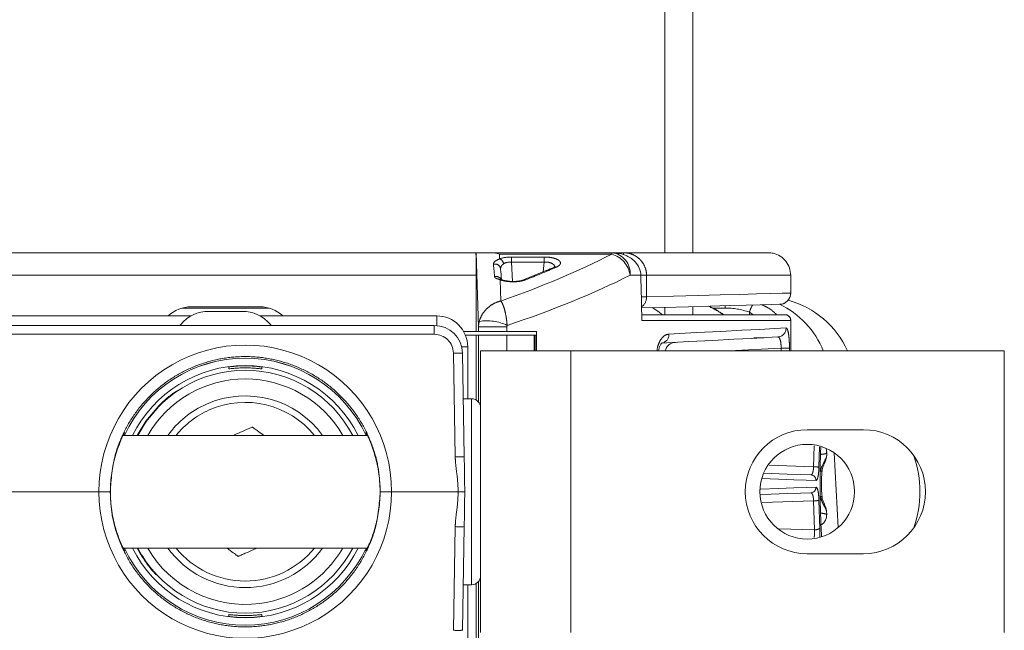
# Model space of a CAD drawing. Header units: millimetres. Extents: x 2 to 601, y 5 to 415.
# Tile 139 of 141: x 546.47 to 555.21, y 283.35 to 288.77. Entities that reach past the tile are written whole.
import ezdxf

# ---------------------------------------------------------------- set-up
doc = ezdxf.new("R2010")
doc.units = ezdxf.units.MM
doc.linetypes.add('PHANTOM', pattern=[12.7, 6.35, -1.27, 1.27, -1.27, 1.27, -1.27])

msp = doc.modelspace()

# ---------------------------------------------------------------- linework, layer by layer
at = {"color": 7, "linetype": 'Continuous', "lineweight": 15}
for p, q in [((552.1985, 286.7032), (552.1985, 306.5382)), ((552.4485, 286.7032), (552.4485, 306.5382)), ((543.0756, 286.7032), (550.5213, 286.7032)), ((550.5213, 286.7032), (550.5254, 286.7032)), ((550.5254, 286.7032), (550.6622, 286.7032)), ((550.6622, 286.7032), (551.7279, 286.7032)), ((551.7279, 286.7032), (551.7381, 286.7032)), ((551.7381, 286.7032), (551.7485, 286.7032)), ((551.7485, 286.7032), (551.8332, 286.7032)), ((551.8332, 286.7032), (553.1178, 286.7032)), ((550.5235, 286.5032), (550.5235, 286.0032)), ((551.1463, 286.5443), (550.9444, 286.4624)), ((551.2137, 286.573), (551.2144, 286.5733)), ((553.3166, 286.5032), (553.3176, 286.5032)), ((553.3176, 286.3457), (553.3176, 286.5032)), ((547.9928, 286.2232), (548.6042, 286.2232)), ((548.1496, 286.1832), (548.4474, 286.1832)), ((551.9943, 286.1532), (553.2671, 286.1532)), ((552.1985, 286.1532), (552.1985, 286.2189)), ((552.4485, 286.1532), (552.4485, 286.2255)), ((553.2671, 286.1532), (553.2676, 286.1532)), ((547.9934, 286.1432), (545.6036, 286.1432)), ((547.8931, 286.0582), (547.9006, 286.0671)), ((550.1735, 286.1432), (548.6036, 286.1432)), ((548.7038, 286.0582), (548.6964, 286.0671)), ((553.3176, 285.8332), (553.3176, 286.1032)), ((546.4028, 286.0582), (550.1521, 286.0582)), ((550.4131, 286.0032), (550.5235, 286.0032)), ((550.5449, 286.0032), (550.5235, 286.0032)), ((550.7973, 286.0032), (550.5449, 286.0032)), ((551.0585, 286.0032), (550.7973, 286.0032)), ((551.0585, 285.8332), (551.0585, 286.0032)), ((550.4277, 285.9732), (550.5235, 285.9732)), ((550.5235, 285.9732), (550.5235, 285.3975)), ((550.5449, 285.9732), (550.5235, 285.9732)), ((550.5449, 285.9732), (550.7973, 285.9732)), ((551.0399, 285.9732), (550.7973, 285.9732)), ((551.0399, 285.9732), (551.0485, 285.9732)), ((551.0485, 285.9732), (551.0485, 285.8332)), ((551.0485, 285.9732), (551.0585, 285.9732)), ((553.0811, 285.9495), (552.9889, 285.9495)), ((550.402, 285.8126), (550.4181, 284.8931)), ((550.4485, 285.4082), (550.4485, 285.8682)), ((550.5635, 285.8332), (550.5635, 283.3332)), ((551.3635, 285.8332), (550.5635, 285.8332)), ((551.3635, 285.8332), (555.2135, 285.8332)), ((555.2135, 285.8332), (555.2135, 283.3332)), ((548.3267, 285.6733), (548.3264, 285.6891)), ((548.6205, 285.6891), (548.6203, 285.6733)), ((547.8623, 285.4745), (547.8622, 285.4728)), ((550.4835, 285.4082), (550.4091, 285.4082)), ((553.4635, 285.1332), (553.9635, 285.1332)), ((549.5575, 285.0832), (547.3898, 285.0832)), ((553.6364, 284.9009), (553.637, 284.9273)), ((547.1744, 284.5832), (543.2316, 284.5832)), ((550.3654, 284.5832), (549.7726, 284.5832)), ((550.4181, 284.2734), (550.402, 283.3539)), ((547.3894, 284.0832), (549.5572, 284.0832)), ((547.514, 284.0832), (547.5378, 284.04)), ((547.5184, 284.0832), (547.5444, 284.0364)), ((553.9635, 284.0332), (553.4635, 284.0332)), ((547.6861, 283.8456), (547.6801, 283.8489)), ((550.4091, 283.7582), (550.4835, 283.7582)), ((550.4485, 283.1682), (550.4485, 283.7582)), ((550.5235, 283.7689), (550.5235, 283.1032)), ((548.3264, 283.4774), (548.3267, 283.4932)), ((548.6203, 283.4932), (548.6205, 283.4774))]:
    msp.add_line(p, q, dxfattribs=at)
at = {"color": 7, "linetype": 'PHANTOM', "lineweight": 0}
for p, q in [((550.5449, 286.0452), (550.5254, 286.7032)), ((550.7313, 286.6912), (550.7326, 286.6489)), ((551.7279, 286.6912), (550.7313, 286.6912)), ((551.7279, 286.7032), (551.7279, 286.6912)), ((551.8332, 286.6884), (551.8332, 286.7032)), ((550.8377, 286.6651), (551.1282, 286.6651)), ((550.8377, 286.6208), (550.8377, 286.6651)), ((550.8377, 286.6208), (550.8468, 286.4484)), ((551.1282, 286.6208), (550.8377, 286.6208)), ((551.1185, 286.533), (551.1282, 286.6208)), ((551.1282, 286.6208), (551.1282, 286.6651)), ((550.5235, 286.5032), (543.0735, 286.5032)), ((551.9861, 286.5032), (551.8911, 286.5032)), ((551.9863, 286.5032), (552.0368, 286.5032)), ((552.0368, 286.5032), (552.0368, 286.3126)), ((553.3166, 286.5032), (552.0368, 286.5032)), ((553.3166, 286.3457), (553.3166, 286.5032)), ((550.7381, 286.4636), (550.7437, 286.2748)), ((553.3166, 286.3457), (553.3176, 286.3457)), ((551.9906, 286.3126), (552.0368, 286.3126)), ((548.6865, 286.2117), (547.9105, 286.2117)), ((552.7347, 286.2126), (552.6233, 286.2126)), ((552.95, 286.1765), (552.9497, 286.1532)), ((552.9846, 286.1532), (552.95, 286.1765)), ((550.1735, 286.0573), (550.1735, 286.1432)), ((553.3166, 286.1032), (551.9955, 286.1032)), ((553.3166, 285.8332), (553.3166, 286.1032)), ((553.3176, 286.1032), (553.3166, 286.1032)), ((550.1521, 285.9796), (546.4028, 285.9796)), ((550.1521, 285.9796), (550.1521, 286.0582)), ((550.5449, 286.0032), (550.5449, 286.0452)), ((550.7973, 286.0452), (550.5449, 286.0452)), ((550.7973, 286.0452), (550.7973, 286.0032)), ((550.5449, 285.3795), (550.5449, 285.9732)), ((550.7973, 285.9732), (550.7973, 285.8332)), ((551.0399, 285.8332), (551.0399, 285.9732)), ((550.3381, 284.8931), (550.322, 285.8126)), ((550.4485, 285.8682), (550.3948, 285.8682)), ((551.3635, 285.8332), (551.3635, 283.3332)), ((553.2309, 285.8575), (552.7683, 285.8332)), ((553.3058, 285.8575), (553.2309, 285.8575)), ((553.2309, 285.8332), (553.2309, 285.8575)), ((553.3058, 285.8575), (553.3058, 285.8332)), ((550.4835, 283.7582), (550.4835, 285.4082)), ((547.705, 285.3393), (547.7054, 285.3452)), ((553.5196, 284.8045), (553.5253, 284.9909)), ((553.5728, 284.9808), (553.5671, 284.7998)), ((553.7369, 284.2644), (553.702, 284.9289)), ((553.125, 284.8177), (553.5196, 284.8045)), ((553.5196, 284.502), (553.0633, 284.4867)), ((553.5274, 284.2451), (553.5196, 284.502)), ((553.5671, 284.5067), (553.5749, 284.2578)), ((550.322, 283.3539), (550.3381, 284.2734)), ((553.2111, 284.2549), (553.5274, 284.2451)), ((547.5378, 284.04), (547.5444, 284.0364)), ((550.5449, 282.8032), (550.5449, 283.787))]:
    msp.add_line(p, q, dxfattribs=at)
at = {"color": 7, "linetype": 'PHANTOM', "lineweight": 0, "flags": 128}
for points in [[(552.0368, 286.3126), (552.2768, 286.3188), (552.4952, 286.3244), (552.6911, 286.3295), (552.8641, 286.334), (553.0135, 286.3378), (553.139, 286.3411), (553.2401, 286.3437), (553.3166, 286.3457)], [(552.086, 286.216), (552.1364, 286.1845), (552.179, 286.1532)], [(552.7347, 286.2126), (552.7354, 286.2315), (552.7355, 286.233)], [(552.2349, 285.9816), (552.4786, 285.9943), (552.6951, 286.0055), (552.8838, 286.0153), (553.0439, 286.0236), (553.1747, 286.0304), (553.2759, 286.0357)], [(553.5417, 284.683), (553.4551, 284.686), (553.344, 284.6898), (553.2088, 284.6945), (553.06, 284.6997)], [(553.0441, 284.6062), (553.0504, 284.6065), (553.2088, 284.6119), (553.344, 284.6166), (553.4551, 284.6205), (553.5417, 284.6235)]]:
    msp.add_lwpolyline(points, dxfattribs=at)
at = {"color": 7, "linetype": 'Continuous', "lineweight": 15, "flags": 128}
for points in [[(553.2202, 286.2457), (553.1447, 286.2437), (553.0448, 286.2411), (552.9208, 286.2379), (552.7732, 286.234), (552.6024, 286.2295), (552.4088, 286.2244), (552.1931, 286.2188), (551.9929, 286.2136)], [(553.2013, 285.9558), (553.1011, 285.9505), (552.9715, 285.9437), (552.813, 285.9354), (552.6262, 285.9256), (552.4117, 285.9144), (552.1704, 285.9018)], [(547.7054, 285.3452), (547.5916, 285.2101), (547.514, 285.0832)], [(547.705, 285.3393), (547.5921, 285.204), (547.5184, 285.0832)], [(550.4235, 284.5832), (550.4216, 284.6888), (550.4198, 284.7927), (550.4181, 284.8931)], [(553.077, 284.7476), (553.1426, 284.7453), (553.2862, 284.7402), (553.4038, 284.7361), (553.4945, 284.733)], [(550.4235, 284.5832), (550.4216, 284.4776), (550.4198, 284.3738), (550.4181, 284.2734)], [(553.4945, 284.5735), (553.4038, 284.5703), (553.2862, 284.5662), (553.1426, 284.5612), (553.0443, 284.5578)]]:
    msp.add_lwpolyline(points, dxfattribs=at)
at = {"color": 7, "linetype": 'Continuous', "lineweight": 15}
msp.add_circle((553.4635, 284.5832), 0.42, dxfattribs=at)
at = {"color": 7, "linetype": 'PHANTOM', "lineweight": 0}
for centre, radius, start, end in [((551.7074, 286.5199), 0.1844, 354.80723, 83.63338), ((551.6622, 286.4693), 0.2314, 8.44249, 73.50943), ((550.6922, 286.5536), 0.0491, 5.09435, 107.95228), ((550.7102, 286.5946), 0.0587, 10.8052, 67.57399), ((551.2259, 286.546), 0.0296, 73.54828, 112.82075), ((550.701, 286.442), 0.0507, 32.37721, 104.74651), ((550.7465, 286.4373), 0.0276, 67.27728, 107.89245), ((550.954, 286.4369), 0.0273, 71.81627, 110.73724), ((553.2171, 286.3451), 0.0995, 271.77891, 0.31137), ((551.9346, 286.3081), 0.1023, 304.57587, 2.49449), ((553.2528, 286.0789), 0.3182, 149.71877, 162.13383), ((552.8887, 285.5449), 0.7736, 21.8836, 64.92472), ((553.2668, 286.1035), 0.0498, 359.71354, 89.71168), ((550.6201, 285.6845), 0.4148, 64.47601, 99.56924), ((550.1521, 285.8096), 0.17, 1, 90), ((552.1608, 285.9755), 0.0744, 277.46439, 4.73775), ((553.1966, 286.035), 0.0793, 273.40595, 0.5037), ((548.4735, 284.5848), 1.2991, 359.93176, 180.06824), ((550.362, 284.6664), 1.1469, 88.00162, 91.99838), ((548.4735, 284.5832), 1.0777, 27.64237, 152.35763), ((548.4735, 284.5832), 0.7923, 39.13166, 113.77664), ((548.4735, 284.5832), 0.7923, 113.77664, 140.86834), ((550.3781, 283.7468), 1.147, 88.00181, 91.99819), ((553.5251, 284.6185), 0.1861, 76.96667, 91.69255), ((553.6571, 285.6519), 0.8899, 265.16874, 265.986), ((553.4923, 284.6836), 0.0495, 359.34356, 87.42662), ((548.4735, 284.5817), 1.2991, 179.93176, 0.06824), ((553.4923, 284.6229), 0.0495, 272.57343, 0.65639), ((553.5251, 284.688), 0.1861, 268.30745, 283.03333), ((553.6631, 283.5779), 0.9668, 94.05221, 94.80506), ((550.3781, 285.4199), 1.1472, 268.0021, 271.9979), ((553.5323, 284.3219), 0.0769, 266.32495, 303.62972), ((548.4735, 284.5832), 1.0777, 207.64237, 332.35763), ((548.4735, 284.5832), 0.7923, 219.13166, 320.86834), ((550.362, 284.5), 1.1468, 268.00152, 271.99848)]:
    msp.add_arc(centre, radius, start, end, dxfattribs=at)
at = {"color": 7, "linetype": 'Continuous', "lineweight": 15}
for centre, radius, start, end in [((553.2176, 286.3457), 0.1, 271.5, 0), ((553.0893, 285.5082), 0.8, 23.96948, 75.15374), ((547.9928, 285.9232), 0.3, 90, 132.83343), ((548.1496, 285.8582), 0.325, 90, 140), ((548.4474, 285.8582), 0.325, 40, 90), ((548.6042, 285.9232), 0.3, 47.16657, 90), ((553.2676, 286.1032), 0.05, 0, 90), ((550.1735, 285.8682), 0.275, 0, 90), ((550.1521, 285.8082), 0.25, 1, 90), ((552.2985, 285.8083), 0.1, 93, 165.58375), ((548.4735, 284.5832), 1.1843, 24.97314, 155.02686), ((548.4735, 284.5832), 1.184, 24.97935, 155.02065), ((548.4735, 284.5832), 1.1193, 26.53359, 153.46641), ((548.4735, 284.5832), 1, 30, 150), ((548.4735, 284.5832), 0.85, 36.03188, 113.77664), ((550.4835, 285.3282), 0.08, 0, 90), ((548.4735, 284.5832), 0.85, 113.77664, 143.96812), ((553.4635, 284.5832), 0.55, 90, 270), ((553.9635, 284.5832), 0.55, 270, 90), ((553.4635, 284.5832), 1, 341.35184, 18.64816), ((548.4735, 284.5832), 1.1843, 204.97314, 335.02686), ((548.4735, 284.5832), 1.184, 204.97935, 335.02065), ((548.4735, 284.5832), 1.1193, 206.53359, 333.46641), ((548.4735, 284.5832), 1, 210, 277.41945), ((548.4735, 284.5832), 0.85, 216.03188, 323.96812), ((548.4735, 284.5832), 1, 277.41945, 330), ((550.4835, 283.8382), 0.08, 270, 0)]:
    msp.add_arc(centre, radius, start, end, dxfattribs=at)
for centre, major_axis, ratio, start_param, end_param in [((550.5213, 286.5032), (0, 0.2), 0.010802, 4.712389, 6.283185), ((550.7313, 286.5032), (0.1671, -0.1622), 0.700102, 2.167721, 2.516787), ((550.8041, 285.7364), (-0.2349, 2.8622), 0.001644, 4.970149, 5.003383), ((545.1985, 154.7494), (0, 234.8173), 0.034921, 5.306036, 5.308092)]:
    msp.add_ellipse(centre, major_axis=major_axis, ratio=ratio, start_param=start_param, end_param=end_param, dxfattribs=at)
at = {"color": 7, "linetype": 'PHANTOM', "lineweight": 0}
for centre, major_axis, ratio, start_param, end_param in [((545.1985, 288.3736), (8, 0), 0.36397, 5.478234, 5.667141), ((550.7541, 285.7338), (-0.2848, 2.8626), 0.00332, 4.9798, 5.019602), ((550.8411, 286.6094), (0.1502, -0.0014), 0.370822, 1.596793, 2.381346), ((550.8411, 286.5624), (0.1003, -0.0069), 0.578512, 1.64424, 2.428793), ((545.1985, 288.1857), (8.2, 0), 0.355093, 5.464215, 5.667141), ((545.1985, 288.4222), (7.8863, 0), 0.364036, 5.532021, 5.58398), ((552.7232, 285.5126), (0.1933, 0.6745), 0.968502, 6.231449, 6.553855)]:
    msp.add_ellipse(centre, major_axis=major_axis, ratio=ratio, start_param=start_param, end_param=end_param, dxfattribs=at)
at = {"color": 7, "linetype": 'Continuous', "lineweight": 15}
for points, knots in [([(551.7381, 286.7032), (551.7721, 286.6999), (551.8391, 286.6934), (551.9184, 286.6457), (551.968, 286.5844), (551.9844, 286.5355), (551.9858, 286.5081), (551.9861, 286.5032)], [0, 0, 0, 0, 0.290099, 0.571625, 0.764552, 0.958504, 1, 1, 1, 1]), ([(553.3166, 286.5032), (553.3144, 286.5257), (553.31, 286.5706), (553.2758, 286.6305), (553.2255, 286.6757), (553.1696, 286.6998), (553.1326, 286.7022), (553.1178, 286.7032)], [0, 0, 0, 0, 0.2144095, 0.4287649, 0.6431828, 0.8578372, 1, 1, 1, 1]), ([(551.2144, 286.5733), (551.1927, 286.5638), (551.1704, 286.554), (551.147, 286.5446), (551.1463, 286.5443)], [0, 0, 0, 0, 0.97008, 1, 1, 1, 1]), ([(551.2272, 286.5806), (551.2265, 286.5798), (551.2255, 286.5786), (551.2169, 286.5748), (551.2135, 286.5733)], [0, 0, 0, 0, 0.60111, 1, 1, 1, 1]), ([(550.7574, 286.4628), (550.7546, 286.4639), (550.747, 286.4669), (550.7407, 286.47), (550.7403, 286.4702), (550.7402, 286.4703)], [0, 0, 0, 0, 0.272567, 0.730092, 1, 1, 1, 1]), ([(550.8549, 286.4488), (550.8537, 286.4487), (550.8384, 286.4478), (550.8081, 286.4506), (550.7746, 286.4565), (550.762, 286.4613), (550.7574, 286.4631)], [0, 0, 0, 0, 0.030567, 0.403505, 0.778241, 1, 1, 1, 1]), ([(550.9443, 286.4624), (550.9378, 286.4602), (550.9239, 286.4555), (550.8921, 286.45), (550.8674, 286.4492), (550.8549, 286.4488)], [0, 0, 0, 0, 0.301295, 0.645606, 1, 1, 1, 1]), ([(552.7218, 286.1532), (552.7122, 286.1599), (552.6762, 286.1847), (552.6311, 286.2108), (552.5967, 286.2264), (552.5906, 286.2292)], [0, 0, 0, 0, 0.231468, 0.861873, 1, 1, 1, 1]), ([(552.1428, 285.8332), (552.1443, 285.8408), (552.1479, 285.8602), (552.1585, 285.8837), (552.1716, 285.9009), (552.1738, 285.902), (552.175, 285.9026)], [0, 0, 0, 0, 0.162386, 0.41516, 0.697264, 1, 1, 1, 1]), ([(548.3264, 285.6891), (548.3272, 285.6893), (548.3292, 285.6898), (548.3474, 285.6925), (548.3809, 285.6962), (548.4252, 285.6994), (548.4749, 285.7005), (548.5241, 285.6992), (548.5676, 285.6961), (548.6006, 285.6923), (548.6181, 285.6897), (548.6198, 285.6893), (548.6205, 285.6891)], [0, 0, 0, 0, 0.074396, 0.181089, 0.288299, 0.396039, 0.503188, 0.609368, 0.715545, 0.822692, 0.930419, 1, 1, 1, 1]), ([(548.6203, 285.6733), (548.6195, 285.6733), (548.6176, 285.6733), (548.5993, 285.6753), (548.566, 285.6784), (548.5218, 285.6811), (548.4723, 285.6822), (548.4231, 285.6811), (548.3795, 285.6783), (548.3466, 285.6752), (548.3292, 285.6733), (548.3274, 285.6733), (548.3267, 285.6733)], [0, 0, 0, 0, 0.074265, 0.180914, 0.287972, 0.395594, 0.502828, 0.60926, 0.715696, 0.82292, 0.930546, 1, 1, 1, 1]), ([(547.8622, 285.4728), (547.861, 285.4718), (547.8585, 285.4698), (547.8397, 285.4562), (547.8092, 285.4331), (547.7618, 285.3945), (547.7253, 285.3591), (547.705, 285.3393)], [0, 0, 0, 0, 0.150933, 0.301466, 0.461404, 0.700516, 1, 1, 1, 1]), ([(547.7054, 285.3452), (547.7284, 285.3673), (547.7662, 285.4034), (547.8151, 285.4417), (547.8459, 285.464), (547.8607, 285.4737), (547.8619, 285.4743), (547.8623, 285.4745)], [0, 0, 0, 0, 0.338536, 0.555351, 0.733539, 0.912844, 1, 1, 1, 1]), ([(547.3399, 284.9639), (547.354, 285.0001), (547.382, 285.0728), (547.4048, 285.1123), (547.4047, 285.1124), (547.3941, 285.087), (547.3925, 285.0832)], [0, 0, 0, 0, 0.322598, 0.646079, 0.946955, 1, 1, 1, 1]), ([(548.3682, 285.0832), (548.3833, 285.0899), (548.4221, 285.107), (548.4727, 285.1293), (548.5107, 285.146), (548.5278, 285.1535), (548.5351, 285.1568), (548.5358, 285.1571), (548.5361, 285.1572)], [0, 0, 0, 0, 0.230961, 0.594219, 0.776508, 0.86468, 0.953752, 1, 1, 1, 1]), ([(548.637, 285.0832), (548.6361, 285.0839), (548.6165, 285.0983), (548.5902, 285.1175), (548.5609, 285.139), (548.5467, 285.1494), (548.5385, 285.1554), (548.5362, 285.1571), (548.5361, 285.1572), (548.5361, 285.1572)], [0, 0, 0, 0, 0.02275, 0.467739, 0.630134, 0.793569, 0.893092, 0.981176, 1, 1, 1, 1]), ([(549.5546, 285.0832), (549.5542, 285.0842), (549.5432, 285.1114), (549.5412, 285.1136), (549.558, 285.0843), (549.5858, 285.0231), (549.6027, 284.9759), (549.607, 284.9639)], [0, 0, 0, 0, 0.011347, 0.324819, 0.610518, 0.900822, 1, 1, 1, 1]), ([(547.3923, 284.0832), (547.3925, 284.0829), (547.4033, 284.0559), (547.4059, 284.0528), (547.39, 284.0799), (547.3538, 284.16), (547.3113, 284.2853), (547.2794, 284.4498), (547.273, 284.6268), (547.2914, 284.7905), (547.3185, 284.8997), (547.3356, 284.9509), (547.3399, 284.9639)], [0, 0, 0, 0, 0.001309, 0.125555, 0.238618, 0.352964, 0.478262, 0.608527, 0.730385, 0.844222, 0.960457, 1, 1, 1, 1]), ([(549.607, 284.9639), (549.6208, 284.9197), (549.6485, 284.8311), (549.6726, 284.6594), (549.6706, 284.4867), (549.6459, 284.3286), (549.6067, 284.1943), (549.5643, 284.0942), (549.5418, 284.0532), (549.5426, 284.0547), (549.5531, 284.0799), (549.5545, 284.0832)], [0, 0, 0, 0, 0.12645, 0.253199, 0.372366, 0.486536, 0.606113, 0.735216, 0.864769, 0.982336, 1, 1, 1, 1]), ([(553.5903, 284.1846), (553.5869, 284.2573), (553.5794, 284.4163), (553.5769, 284.6746), (553.5789, 284.8701), (553.5836, 284.968), (553.5841, 284.9785)], [0, 0, 0, 0, 0.281717, 0.617264, 0.959331, 1, 1, 1, 1]), ([(553.6354, 284.9274), (553.6359, 284.9309), (553.6381, 284.9451), (553.6327, 284.9588), (553.6286, 284.9691)], [0, 0, 0, 0, 0.246301, 1, 1, 1, 1]), ([(553.5821, 284.7651), (553.5829, 284.7702), (553.5858, 284.7897), (553.5951, 284.8112), (553.6105, 284.8423), (553.6256, 284.8698), (553.6363, 284.8928), (553.635, 284.8994), (553.6347, 284.9009)], [0, 0, 0, 0, 0.078368, 0.299136, 0.366991, 0.680828, 0.929219, 1, 1, 1, 1]), ([(553.5954, 284.7641), (553.5957, 284.7683), (553.5964, 284.7816), (553.6056, 284.8087), (553.6208, 284.8479), (553.6355, 284.876), (553.6349, 284.8972), (553.6348, 284.9007)], [0, 0, 0, 0, 0.075259, 0.236344, 0.523756, 0.922543, 1, 1, 1, 1]), ([(553.5959, 284.5424), (553.5948, 284.5518), (553.5874, 284.6152), (553.5885, 284.6897), (553.5944, 284.754), (553.5953, 284.7641)], [0, 0, 0, 0, 0.127254, 0.862856, 1, 1, 1, 1]), ([(547.2744, 284.5832), (547.2743, 284.5832), (547.2742, 284.5832), (547.2717, 284.5832), (547.2608, 284.5832), (547.238, 284.5832), (547.2081, 284.5832), (547.1856, 284.5832), (547.1744, 284.5832)], [0, 0, 0, 0, 0.0209279, 0.1366476, 0.3525019, 0.5683358, 0.7841766, 1, 1, 1, 1]), ([(549.7726, 284.5832), (549.7614, 284.5832), (549.7389, 284.5832), (549.709, 284.5832), (549.6862, 284.5832), (549.6752, 284.5832), (549.6728, 284.5832), (549.6726, 284.5832), (549.6726, 284.5832)], [0, 0, 0, 0, 0.2158237, 0.4316643, 0.6474977, 0.8633524, 0.9790721, 1, 1, 1, 1]), ([(550.3654, 284.5832), (550.3744, 284.5832), (550.3923, 284.5832), (550.4118, 284.5832), (550.4208, 284.5832), (550.4235, 284.5832)], [0, 0, 0, 0, 0.414768, 0.829541, 1, 1, 1, 1]), ([(553.6355, 284.4051), (553.6352, 284.4099), (553.6343, 284.4251), (553.6238, 284.4534), (553.6084, 284.4899), (553.5964, 284.5237), (553.5956, 284.5387), (553.5954, 284.5424)], [0, 0, 0, 0, 0.108896, 0.349283, 0.734006, 0.935494, 1, 1, 1, 1]), ([(553.637, 284.3791), (553.6367, 284.3867), (553.6363, 284.395), (553.6361, 284.4036), (553.6361, 284.4045)], [0, 0, 0, 0, 0.900206, 1, 1, 1, 1]), ([(553.586, 284.2894), (553.5902, 284.2918), (553.6041, 284.2996), (553.6225, 284.3213), (553.6361, 284.3504), (553.6356, 284.3705), (553.6354, 284.379)], [0, 0, 0, 0, 0.136512, 0.448006, 0.768139, 1, 1, 1, 1]), ([(548.3099, 284.0832), (548.3109, 284.0825), (548.3305, 284.0682), (548.3568, 284.0489), (548.3861, 284.0275), (548.4003, 284.017), (548.4085, 284.0111), (548.4108, 284.0094), (548.4109, 284.0093), (548.4109, 284.0093)], [0, 0, 0, 0, 0.022749, 0.467738, 0.630133, 0.793569, 0.893092, 0.981176, 1, 1, 1, 1]), ([(548.4109, 284.0093), (548.4109, 284.0093), (548.4109, 284.0093), (548.4127, 284.0101), (548.4214, 284.0139), (548.4416, 284.0228), (548.4852, 284.042), (548.5338, 284.0634), (548.569, 284.0789), (548.5787, 284.0832)], [0, 0, 0, 0, 0.002838, 0.065076, 0.142168, 0.256311, 0.46121, 0.851066, 1, 1, 1, 1]), ([(547.6801, 283.8489), (547.6796, 283.8493), (547.6785, 283.8504), (547.6701, 283.8594), (547.6446, 283.8876), (547.5955, 283.9474), (547.5583, 284.0071), (547.5378, 284.04)], [0, 0, 0, 0, 0.047436, 0.109176, 0.225922, 0.572567, 1, 1, 1, 1]), ([(547.5444, 284.0364), (547.5691, 283.9977), (547.6013, 283.947), (547.6451, 283.8924), (547.6657, 283.8685), (547.6791, 283.8535), (547.6854, 283.8466), (547.6859, 283.8458), (547.6861, 283.8456)], [0, 0, 0, 0, 0.501177, 0.655756, 0.824232, 0.890664, 0.957759, 1, 1, 1, 1]), ([(548.6205, 283.4774), (548.6197, 283.4772), (548.6178, 283.4767), (548.5996, 283.474), (548.5661, 283.4702), (548.5218, 283.4671), (548.4721, 283.466), (548.4229, 283.4672), (548.3793, 283.4704), (548.3464, 283.4741), (548.3289, 283.4767), (548.3271, 283.4772), (548.3264, 283.4774)], [0, 0, 0, 0, 0.074396, 0.181089, 0.288299, 0.396039, 0.503188, 0.609368, 0.715545, 0.822692, 0.930419, 1, 1, 1, 1]), ([(548.3267, 283.4932), (548.3275, 283.4932), (548.3294, 283.4932), (548.3476, 283.4912), (548.381, 283.488), (548.4252, 283.4853), (548.4747, 283.4843), (548.5239, 283.4854), (548.5674, 283.4882), (548.6004, 283.4913), (548.6178, 283.4932), (548.6196, 283.4932), (548.6203, 283.4932)], [0, 0, 0, 0, 0.074265, 0.180914, 0.287972, 0.395594, 0.502829, 0.60926, 0.715696, 0.82292, 0.930546, 1, 1, 1, 1])]:
    msp.add_open_spline(points, degree=3, knots=knots, dxfattribs=at)
at = {"color": 7, "linetype": 'PHANTOM', "lineweight": 0}
for points, knots in [([(551.8332, 286.7032), (551.8494, 286.7021), (551.8784, 286.7002), (551.9272, 286.6831), (551.9623, 286.66), (551.9966, 286.6248), (552.0233, 286.5838), (552.0359, 286.5361), (552.0367, 286.5088), (552.0368, 286.5032)], [0, 0, 0, 0, 0.1563955, 0.2793992, 0.4943655, 0.5501335, 0.7452499, 0.948065, 1, 1, 1, 1]), ([(550.6771, 286.6003), (550.6772, 286.6029), (550.6777, 286.6118), (550.6922, 286.6318), (550.7187, 286.643), (550.7326, 286.6489)], [0, 0, 0, 0, 0.162012, 0.563486, 1, 1, 1, 1]), ([(550.7678, 286.6056), (550.761, 286.5997), (550.7471, 286.5879), (550.7412, 286.5697), (550.7412, 286.5606), (550.7412, 286.5579)], [0, 0, 0, 0, 0.409932, 0.82866, 1, 1, 1, 1]), ([(551.1282, 286.6651), (551.1438, 286.6646), (551.1748, 286.6636), (551.2162, 286.6554), (551.2486, 286.6432), (551.2692, 286.6273), (551.2748, 286.6089), (551.2642, 286.5901), (551.244, 286.5795), (551.2343, 286.5744)], [0, 0, 0, 0, 0.131511, 0.263044, 0.395443, 0.535446, 0.68702, 0.850239, 1, 1, 1, 1]), ([(551.2209, 286.5766), (551.2206, 286.58), (551.22, 286.589), (551.208, 286.602), (551.1872, 286.6137), (551.1595, 286.6208), (551.1386, 286.6208), (551.1282, 286.6208)], [0, 0, 0, 0, 0.137614, 0.370605, 0.584854, 0.792857, 1, 1, 1, 1]), ([(550.7381, 286.4636), (550.7242, 286.4677), (550.7009, 286.4745), (550.6895, 286.484), (550.6883, 286.4897), (550.688, 286.4911)], [0, 0, 0, 0, 0.5309048, 0.8920672, 1, 1, 1, 1]), ([(550.9625, 286.4628), (550.9503, 286.4589), (550.926, 286.4511), (550.8778, 286.4454), (550.8276, 286.4453), (550.7798, 286.4509), (550.7516, 286.4584), (550.7393, 286.4631), (550.7381, 286.4636)], [0, 0, 0, 0, 0.195789, 0.391685, 0.585819, 0.780374, 0.978197, 1, 1, 1, 1]), ([(550.5512, 286.0935), (550.5571, 286.1109), (550.5711, 286.152), (550.6114, 286.2031), (550.6532, 286.2366), (550.6959, 286.2608), (550.7243, 286.2707), (550.7434, 286.2748), (550.7437, 286.2748)], [0, 0, 0, 0, 0.190536, 0.451631, 0.658105, 0.76466, 0.996738, 1, 1, 1, 1]), ([(550.7437, 286.2748), (550.7437, 286.2747), (550.7495, 286.2671), (550.7579, 286.2519), (550.7702, 286.2199), (550.782, 286.179), (550.7933, 286.1209), (550.7972, 286.0772), (550.7989, 286.0588)], [0, 0, 0, 0, 0.003256, 0.238885, 0.34619, 0.548373, 0.809572, 1, 1, 1, 1]), ([(553.0582, 286.2415), (553.0817, 286.2314), (553.1357, 286.2084), (553.1716, 286.1731), (553.1919, 286.1532)], [0, 0, 0, 0, 0.4357619, 1, 1, 1, 1]), ([(552.7167, 286.1532), (552.711, 286.1575), (552.6709, 286.188), (552.6256, 286.2101), (552.5867, 286.2291)], [0, 0, 0, 0, 0.140818, 1, 1, 1, 1]), ([(550.5449, 286.0452), (550.5452, 286.0538), (550.5458, 286.0701), (550.5495, 286.0861), (550.5512, 286.0935)], [0, 0, 0, 0, 0.534053, 1, 1, 1, 1]), ([(550.7989, 286.0588), (550.7984, 286.0567), (550.7976, 286.0522), (550.7974, 286.0476), (550.7973, 286.0452)], [0, 0, 0, 0, 0.47648, 1, 1, 1, 1]), ([(552.1302, 285.8332), (552.1306, 285.8394), (552.1325, 285.8641), (552.1463, 285.9031), (552.1698, 285.9452), (552.2009, 285.9746), (552.2237, 285.9793), (552.2349, 285.9816)], [0, 0, 0, 0, 0.0691802, 0.2785732, 0.5028812, 0.756784, 1, 1, 1, 1]), ([(553.2759, 286.0357), (553.2795, 286.0339), (553.2866, 286.0302), (553.2957, 285.999), (553.3021, 285.9528), (553.3053, 285.9026), (553.3057, 285.87), (553.3058, 285.8575)], [0, 0, 0, 0, 0.221081, 0.441805, 0.65769, 0.868031, 1, 1, 1, 1]), ([(553.2309, 285.8575), (553.231, 285.8645), (553.2314, 285.8825), (553.2289, 285.9105), (553.2226, 285.9361), (553.2131, 285.9531), (553.2052, 285.9549), (553.2013, 285.9558)], [0, 0, 0, 0, 0.130209, 0.337463, 0.551608, 0.773887, 1, 1, 1, 1]), ([(549.6726, 284.5832), (549.6694, 284.6502), (549.6629, 284.7846), (549.6102, 284.9807), (549.5281, 285.1661), (549.4148, 285.3347), (549.2755, 285.4823), (549.1129, 285.6039), (548.9325, 285.6971), (548.7389, 285.758), (548.5379, 285.7863), (548.335, 285.7796), (548.136, 285.7398), (547.9468, 285.6664), (547.7722, 285.5629), (547.618, 285.431), (547.4873, 285.2756), (547.386, 285.1001), (547.2966, 284.8707), (547.2828, 284.6932), (547.2744, 284.5832)], [0, 0, 0, 0, 0.053352, 0.107073, 0.160794, 0.214514, 0.268233, 0.321945, 0.375657, 0.42936, 0.483062, 0.536758, 0.590454, 0.644148, 0.697842, 0.751542, 0.805241, 0.858949, 0.912657, 1, 1, 1, 1]), ([(553.6339, 284.9274), (553.6344, 284.9262), (553.6358, 284.9226), (553.618, 284.9177), (553.5925, 284.9151), (553.582, 284.9141)], [0, 0, 0, 0, 0.2188927, 0.6818663, 1, 1, 1, 1]), ([(550.3654, 284.5832), (550.3625, 284.6322), (550.3574, 284.7181), (550.3411, 284.8207), (550.3388, 284.8754), (550.3381, 284.8931)], [0, 0, 0, 0, 0.47284, 0.829471, 1, 1, 1, 1]), ([(553.4945, 284.733), (553.496, 284.7331), (553.5005, 284.7335), (553.5075, 284.7404), (553.5141, 284.7562), (553.5186, 284.7783), (553.5193, 284.7958), (553.5196, 284.8045)], [0, 0, 0, 0, 0.108455, 0.339585, 0.563063, 0.782234, 1, 1, 1, 1]), ([(553.5671, 284.7998), (553.5666, 284.7857), (553.5656, 284.7574), (553.5609, 284.7214), (553.5543, 284.6954), (553.5475, 284.6841), (553.5431, 284.6833), (553.5417, 284.683)], [0, 0, 0, 0, 0.220586, 0.441675, 0.664972, 0.89361, 1, 1, 1, 1]), ([(547.2744, 284.5832), (547.2776, 284.5163), (547.2841, 284.3818), (547.3368, 284.1858), (547.4189, 284.0003), (547.5322, 283.8318), (547.6715, 283.6841), (547.8341, 283.5625), (548.0144, 283.4693), (548.2081, 283.4084), (548.4091, 283.3802), (548.6119, 283.3868), (548.8109, 283.4267), (549.0002, 283.5001), (549.1747, 283.6036), (549.329, 283.7354), (549.4596, 283.8908), (549.561, 284.0664), (549.6504, 284.2958), (549.6641, 284.4733), (549.6726, 284.5832)], [0, 0, 0, 0, 0.053352, 0.107073, 0.160794, 0.214514, 0.268234, 0.321945, 0.375657, 0.42936, 0.483062, 0.536758, 0.590454, 0.644148, 0.697842, 0.751542, 0.805241, 0.858949, 0.912657, 1, 1, 1, 1]), ([(550.3381, 284.2734), (550.3388, 284.2911), (550.3411, 284.3457), (550.3574, 284.4483), (550.3625, 284.5343), (550.3654, 284.5832)], [0, 0, 0, 0, 0.170529, 0.52716, 1, 1, 1, 1]), ([(553.5417, 284.6235), (553.5448, 284.6221), (553.5509, 284.6194), (553.5586, 284.5966), (553.5641, 284.563), (553.5665, 284.5305), (553.5669, 284.5114), (553.5671, 284.5067)], [0, 0, 0, 0, 0.2359005, 0.4714317, 0.7018708, 0.9259563, 1, 1, 1, 1]), ([(553.5196, 284.502), (553.5195, 284.5049), (553.5193, 284.5167), (553.5172, 284.5367), (553.5118, 284.5573), (553.504, 284.5712), (553.4977, 284.5727), (553.4945, 284.5735)], [0, 0, 0, 0, 0.073112, 0.294444, 0.523511, 0.7603, 1, 1, 1, 1]), ([(553.6353, 284.4045), (553.6346, 284.4098), (553.6331, 284.4226), (553.6165, 284.4536), (553.597, 284.4896), (553.5851, 284.5205), (553.5828, 284.5366), (553.5821, 284.5413)], [0, 0, 0, 0, 0.202422, 0.489167, 0.755177, 0.927966, 1, 1, 1, 1]), ([(553.5817, 284.3926), (553.5834, 284.3925), (553.6026, 284.3913), (553.6235, 284.3869), (553.6381, 284.3822), (553.6362, 284.3794), (553.636, 284.3791)], [0, 0, 0, 0, 0.042387, 0.492473, 0.945841, 1, 1, 1, 1]), ([(553.5242, 284.1761), (553.5253, 284.1816), (553.528, 284.1941), (553.5292, 284.219), (553.528, 284.2364), (553.5274, 284.2451)], [0, 0, 0, 0, 0.283253, 0.641294, 1, 1, 1, 1]), ([(553.5749, 284.2578), (553.5754, 284.2435), (553.5762, 284.218), (553.5748, 284.1934), (553.5742, 284.1826)], [0, 0, 0, 0, 0.559498, 1, 1, 1, 1])]:
    msp.add_open_spline(points, degree=3, knots=knots, dxfattribs=at)

doc.saveas('drawing.dxf')
